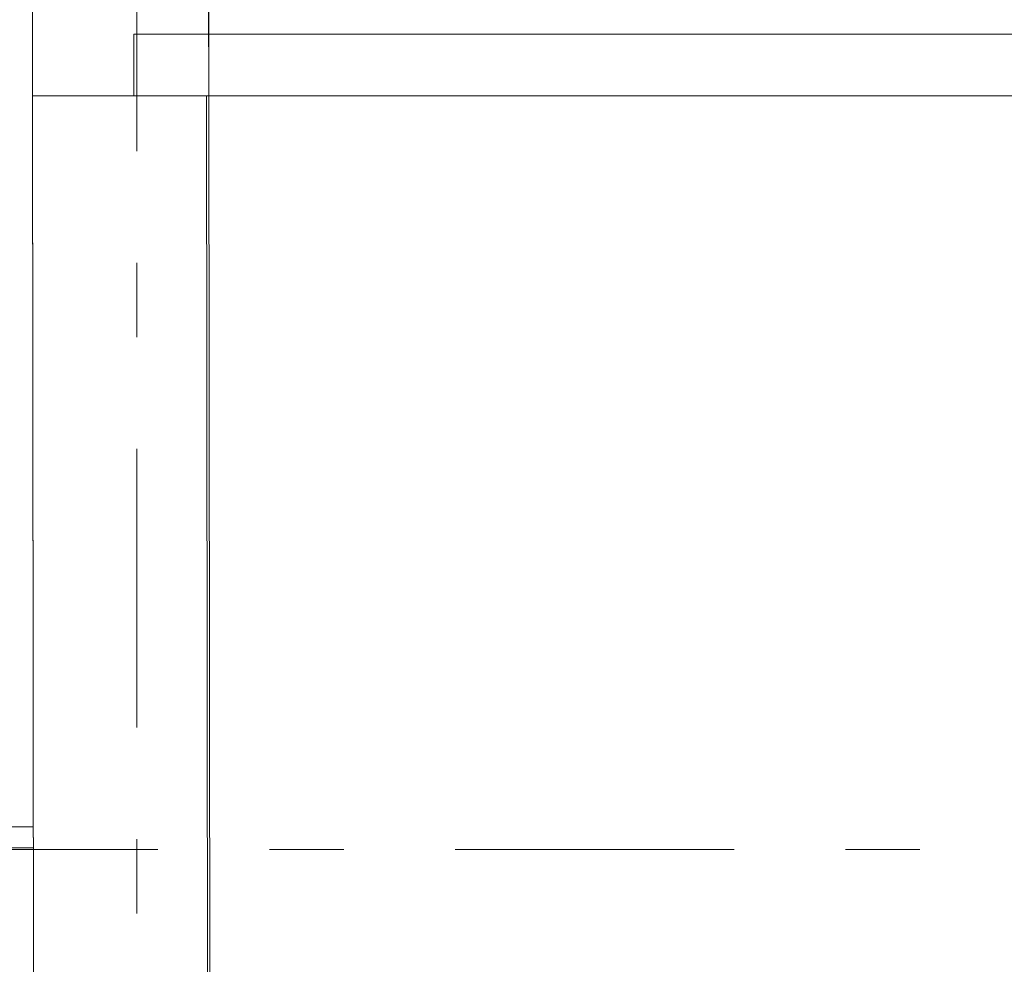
# Model space of a CAD drawing. Header units: millimetres. Extents: x -70269 to 35056, y -51814 to 48966.
# Tile 151 of 220: x -32262 to -30393, y 26562 to 28355. Entities that reach past the tile are written whole.
import ezdxf

# ---------------------------------------------------------------- set-up
doc = ezdxf.new("R2010")
doc.units = ezdxf.units.MM
doc.set_wipeout_variables(frame=1)
for name, pattern in [('Przerywana', [48, 24, -24]), ('Przerywana podwójnie', [109.361107, 52.916665, -21.166666, 14.111111, -21.166666]), ('Wipeout_Contour', [1000, 0, -1000])]:
    doc.linetypes.add(name, pattern=pattern)
for name, color, linetype, lineweight, true_color in [('00 - nowa technologia myjni_Nr_pióra__95', 7, 'Continuous', 20, 0x7c7c7c), ('103-Z Zakres opracowania_Nr_pióra__95', 7, 'Continuous', 140, 0x7c7c7c), ('410-K Osie główne_Nr_pióra__95', 7, 'Continuous', 20, 0x7c7c7c), ('420-K Ściany_Nr_pióra__95', 7, 'Continuous', 20, 0x7c7c7c), ('460 - Stropy_Nr_pióra__95', 7, 'Continuous', 13, 0x7c7c7c), ('Nowe_460 - Stropy_Nr_pióra__95', 7, 'Continuous', 13, 0x7c7c7c)]:
    doc.layers.add(name, color=color, linetype=linetype, lineweight=lineweight, true_color=true_color)
doc.layers.add('201-A Ppoż_Nr_pióra__31', color=1, linetype='Continuous', lineweight=30)
doc.layers.add('XREF', color=8, linetype='Continuous', lineweight=9)
doc.layers.add('420-K Ściany', color=7, linetype='Continuous')
doc.linetypes.add('PPOZ REI 60', pattern='A,0,[1,A.01 RZUT PARTERU1.Shx,S=1.984127,R=0,X=0,Y=0],-400,0', length=400)

# ---------------------------------------------------------------- blocks, each defined once
blk = doc.blocks.new('parter 2025.10.15')
at = {"layer": '00 - nowa technologia myjni_Nr_pióra__95', "color": 8, "linetype": 'Continuous', "lineweight": 5}
for p, q in [((629.43, 2138.08), (591.83, 2138.08)), ((629.43, 2138.53), (629.43, 2138.93)), ((629.43, 2138.93), (634.43, 2138.93)), ((629.43, 2138.5), (629.43, 2138.53)), ((629.43, 2138.53), (634.43, 2138.53)), ((629.43, 2137.9), (629.43, 2138.5)), ((629.43, 2138.5), (641.93, 2138.5)), ((629.43, 2137.9), (629.43, 2134.25)), ((634.43, 2138.53), (634.43, 2138.93)), ((634.43, 2138.5), (634.43, 2138.53)), ((636.93, 2138.53), (636.93, 2138.93)), ((636.93, 2138.93), (641.93, 2138.93)), ((636.93, 2138.5), (636.93, 2138.53)), ((636.93, 2138.53), (641.93, 2138.53)), ((641.93, 2138.53), (641.93, 2138.93)), ((641.93, 2138.08), (641.93, 2138.53)), ((641.93, 2138.08), (641.93, 2138.5)), ((641.93, 2138), (641.93, 2138.08)), ((641.93, 2138.08), (642.53, 2138.08)), ((641.93, 2138), (641.93, 2137.25)), ((640.23, 2136.5), (640.31, 2136.58)), ((640.23, 2136.5), (640.23, 2136.28)), ((640.23, 2136.28), (640.23, 2135.66)), ((640.31, 2136.58), (640.31, 2136.32)), ((640.31, 2136.58), (640.89, 2136.58)), ((640.31, 2136.32), (640.31, 2135.58)), ((640.89, 2136.81), (640.91, 2136.88)), ((640.89, 2136.81), (640.89, 2136.43)), ((640.89, 2136.43), (640.89, 2135.35)), ((640.91, 2136.88), (640.94, 2136.88)), ((640.94, 2136.88), (641.68, 2136.88)), ((640.94, 2136.08), (641.68, 2136.08)), ((641.71, 2136.88), (641.68, 2136.88)), ((641.73, 2136.81), (641.71, 2136.88)), ((641.73, 2137.03), (641.78, 2137.08)), ((641.73, 2135.62), (641.73, 2137.03)), ((641.78, 2135.6), (641.78, 2137.08)), ((641.93, 2137.08), (641.78, 2137.08)), ((641.93, 2136.73), (641.93, 2137.25)), ((641.93, 2136.73), (641.93, 2135.48)), ((629.43, 2134.08), (591.83, 2134.08)), ((629.43, 2133.65), (629.43, 2134.25)), ((640.23, 2135.66), (640.31, 2135.58)), ((640.31, 2135.58), (640.89, 2135.58)), ((640.89, 2135.35), (640.91, 2135.28)), ((640.94, 2135.28), (640.91, 2135.28)), ((640.94, 2135.28), (641.68, 2135.28)), ((641.68, 2135.28), (641.71, 2135.28)), ((641.73, 2135.35), (641.71, 2135.28)), ((641.73, 2135.13), (641.73, 2135.62)), ((641.73, 2135.13), (641.78, 2135.08)), ((641.78, 2135.08), (641.78, 2135.6)), ((641.93, 2135.08), (641.78, 2135.08)), ((641.93, 2134.98), (641.93, 2135.48)), ((641.93, 2134.17), (641.93, 2134.98)), ((641.93, 2134.08), (641.93, 2134.17)), ((641.93, 2133.63), (641.93, 2134.08)), ((641.93, 2133.65), (641.93, 2134.08)), ((641.93, 2134.08), (642.53, 2134.08)), ((629.43, 2133.63), (629.43, 2133.65)), ((629.43, 2133.65), (641.93, 2133.65)), ((629.43, 2133.63), (629.43, 2133.23)), ((629.43, 2133.63), (634.43, 2133.63)), ((629.43, 2133.23), (634.43, 2133.23)), ((634.43, 2133.63), (634.43, 2133.65)), ((634.43, 2133.63), (634.43, 2133.23)), ((636.93, 2133.63), (636.93, 2133.65)), ((636.93, 2133.63), (636.93, 2133.23)), ((636.93, 2133.63), (641.93, 2133.63)), ((636.93, 2133.23), (641.93, 2133.23)), ((641.93, 2133.63), (641.93, 2133.23))]:
    blk.add_line(p, q, dxfattribs=at)
for points in [[(640.91, 2136.46), (640.91, 2136.58), (640.92, 2136.7), (640.94, 2136.88)], [(640.91, 2136.46), (640.91, 2136.34), (640.93, 2136.21), (640.94, 2136.08)], [(640.94, 2136.08), (640.93, 2135.95), (640.92, 2135.83), (640.91, 2135.67), (640.92, 2135.51), (640.93, 2135.4), (640.94, 2135.28)], [(641.71, 2136.46), (641.71, 2136.58), (641.7, 2136.7), (641.68, 2136.88)], [(641.71, 2136.46), (641.71, 2136.34), (641.7, 2136.21), (641.68, 2136.08)], [(641.68, 2136.08), (641.7, 2135.95), (641.71, 2135.83), (641.71, 2135.67), (641.71, 2135.51), (641.7, 2135.4), (641.68, 2135.28)]]:
    blk.add_lwpolyline(points, dxfattribs=at)
at = {"layer": '103-Z Zakres opracowania_Nr_pióra__95', "color": 8, "linetype": 'Przerywana', "lineweight": 5}
blk.add_lwpolyline([(-45.53, 3079.65), (654.37, 3079.65), (654.37, 2747.81), (1099.75, 2747.81), (1099.75, 2276.77), (655.29, 2276.77), (655.29, -103.95), (-45.53, -103.95)], close=True, dxfattribs=at)
at = {"layer": '201-A Ppoż_Nr_pióra__31', "color": 8, "linetype": 'PPOZ REI 60', "lineweight": 5}
for p, q in [((1082.63, 2288.49), (641.51, 2288.49)), ((641.51, 2288.49), (641.51, -3.9))]:
    blk.add_line(p, q, dxfattribs=at)
at = {"color": 8, "linetype": 'Wipeout_Contour', "lineweight": 5, "ltscale": 6017.385693}
blk.add_wipeout([(655.29, 2276.77), (622.29, 2276.77), (625.07, 59.14), (658.07, 59.1)], dxfattribs=at).dxf.layer = '420-K Ściany'
at = {"layer": '410-K Osie główne_Nr_pióra__95', "color": 8, "linetype": 'Przerywana podwójnie', "lineweight": 5}
for p, q in [((642.06, 3303.44), (642.06, -164.96)), ((-63, 2133.81), (1039.92, 2133.81))]:
    blk.add_line(p, q, dxfattribs=at)
at = {"layer": '420-K Ściany_Nr_pióra__95', "color": 8, "linetype": 'Continuous', "lineweight": 5}
blk.add_line((655.29, 2276.77), (622.29, 2276.77), dxfattribs=at)
blk.add_line((655.29, 2276.77), (622.29, 2276.77), dxfattribs=at)
at = {"layer": '420-K Ściany_Nr_pióra__95', "color": 8, "linetype": 'Continuous', "lineweight": 5, "flags": 128}
for points in [[(621.93, 2570.7), (625.07, 59.14)], [(622.25, 2309.77), (622.29, 2276.77)], [(622.29, 2276.77), (625.07, 59.14)], [(658.07, 59.1), (655.29, 2276.77)], [(655.29, 2276.77), (1066.75, 2276.77)], [(658.08, 56.8), (655.29, 2276.77)]]:
    blk.add_lwpolyline(points, dxfattribs=at)
at = {"layer": '460 - Stropy_Nr_pióra__95', "color": 8, "linetype": 'Continuous', "lineweight": 5, "flags": 128}
blk.add_lwpolyline([(6.75, 7.87), (658.57, 7.05), (655.73, 2276.77), (655.14, 2747.25), (654.75, 3058.7), (10.58, 3058.7)], close=True, dxfattribs=at)
at = {"layer": 'Nowe_460 - Stropy_Nr_pióra__95', "color": 8, "linetype": 'Continuous', "lineweight": 5, "flags": 128}
blk.add_lwpolyline([(1099.75, 2747.25), (655.14, 2747.25), (655.73, 2276.77), (1099.75, 2276.77)], close=True, dxfattribs=at)

msp = doc.modelspace()

# ---------------------------------------------------------------- block references
at = {"layer": 'XREF', "xscale": 10, "yscale": 10, "zscale": 10}
msp.add_blockref('parter 2025.10.15', (-38460.6, 5442.3), dxfattribs=at)

doc.saveas('drawing.dxf')
